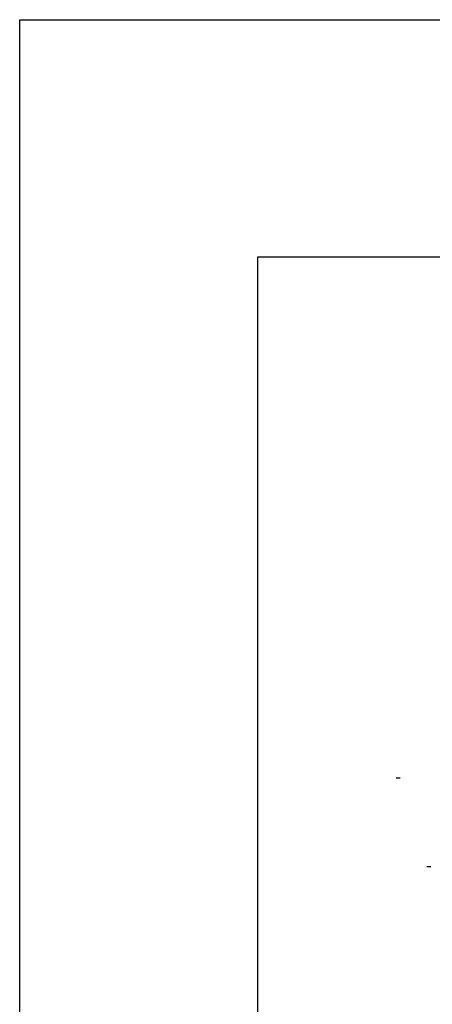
# Model space of a CAD drawing. Header units: metres. Extents: x 1959 to 4131, y 3282 to 4313.
# Tile 209 of 256: x 2395.75 to 2399.23, y 4302.56 to 4310.85. Entities that reach past the tile are written whole.
import ezdxf

# ---------------------------------------------------------------- set-up
doc = ezdxf.new("R2010")
doc.units = ezdxf.units.M
doc.layers.add('Dibujo', color=7, linetype='Continuous')
doc.layers.add('P', color=250, linetype='Continuous', lineweight=100)

msp = doc.modelspace()

# ---------------------------------------------------------------- linework, layer by layer
at = {"layer": 'Dibujo', "color": 0, "linetype": 'ByBlock'}
for p, q in [((2395.7548, 4310.8496), (2416.7548, 4310.8496)), ((2395.7548, 4281.1496), (2395.7548, 4310.8496)), ((2395.7548, 4310.8496), (2398.7548, 4310.8496)), ((2395.7548, 4310.8496), (2398.2548, 4310.8496)), ((2397.7548, 4308.8496), (2397.7548, 4283.1496)), ((2414.7548, 4308.8496), (2397.7548, 4308.8496))]:
    msp.add_line(p, q, dxfattribs=at)
at = {"layer": 'P', "color": 0, "linetype": 'Continuous'}
for points in [[(2398.9399, 4304.4687), (2398.9399, 4304.4595)], [(2399.1983, 4303.721), (2399.1983, 4303.7118)]]:
    msp.add_lwpolyline(points, dxfattribs=at)

doc.saveas('drawing.dxf')
